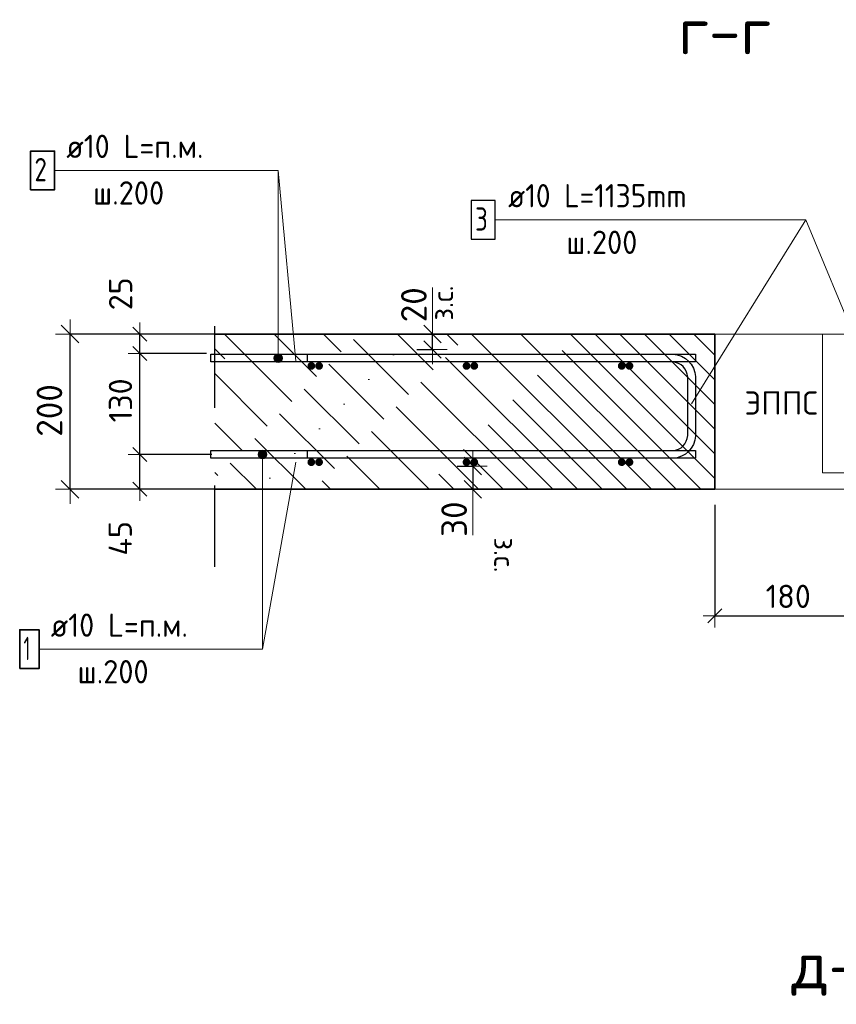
# Model space of a CAD drawing. Header units: metres. Extents: x -38 to 107, y -15 to 21.
# Tile 163 of 167: x 87.39 to 88.44, y -4.96 to -3.69. Entities that reach past the tile are written whole.
import ezdxf

# ---------------------------------------------------------------- set-up
doc = ezdxf.new("R2010")
doc.units = ezdxf.units.M
doc.header["$PDMODE"] = 65
doc.linetypes.add('______4', pattern=[0.135, 0.105, -0.03])
for name, color, linetype, lineweight in [('XR$5$Арм. стержнями верхней зоны', 180, 'Continuous', 35), ('XR$5$Арм. стержнями нижней зоны', 180, 'Continuous', 35), ('XR$5$Арм.стержн. Арматура края', 96, 'Continuous', 35), ('XR$5$ВК__отв в полу 1-2 эт', 220, 'Continuous', 25), ('XR$5$Размерная линия (1)', 7, 'Continuous', 13), ('XR$5$Размерная линия_ общее', 7, 'Continuous', 13)]:
    doc.layers.add(name, color=color, linetype=linetype, lineweight=lineweight)
doc.styles.add('ISOCPEUR', font='txt')
doc.dimstyles.new('DIMSTYLE_11', dxfattribs={"dimtxt": 0.033, "dimasz": 0.0375, "dimexe": 0, "dimexo": 0, "dimgap": 0.0165, "dimtad": 2, "dimdec": 0, "dimlfac": 1000, "dimrnd": 1, "dimzin": 12, "dimdsep": 46, "dimtxsty": 'ISOCPEUR', "dimblk1": 'ALL_ML_STRICH', "dimblk2": 'ALL_ML_STRICH', "dimsah": 1, "dimcen": 0, "dimclrd": 7, "dimclre": 256, "dimclrt": 7, "dimadec": 0, "dimazin": 0, "dimtfac": 1, "dimtdec": 0, "dimtix": 1, "dimtmove": 2, "dimatfit": 3, "dimfxl": 0, "dimtvp": 1.2, "dimtzin": 0, "dimlwd": 0, "dimlwe": -3, "dimarcsym": 0})
doc.dimstyles.new('DIMSTYLE_12', dxfattribs={"dimtxt": 0.03, "dimasz": 0.03, "dimexe": 0, "dimexo": 0, "dimgap": 0.015, "dimtad": 2, "dimdec": 0, "dimlfac": 1000, "dimrnd": 1, "dimzin": 12, "dimdsep": 46, "dimtxsty": 'ISOCPEUR', "dimblk1": 'ALL_ML_STRICH', "dimblk2": 'ALL_ML_STRICH', "dimsah": 1, "dimcen": 0, "dimclrd": 7, "dimclre": 256, "dimclrt": 7, "dimadec": 0, "dimazin": 0, "dimtfac": 1, "dimtdec": 0, "dimtix": 1, "dimtmove": 2, "dimatfit": 3, "dimfxl": 0, "dimtzin": 0, "dimlwd": 0, "dimlwe": -3, "dimarcsym": 0})
doc.dimstyles.new('DIMSTYLE_14', dxfattribs={"dimtxt": 0.03, "dimasz": 0.03, "dimexe": 0, "dimexo": 0, "dimgap": 0.015, "dimtad": 2, "dimdec": 0, "dimlfac": 1000, "dimrnd": 1, "dimzin": 12, "dimdsep": 46, "dimtxsty": 'ISOCPEUR', "dimblk1": 'ALL_ML_STRICH', "dimblk2": 'ALL_ML_STRICH', "dimsah": 1, "dimcen": 0, "dimclrd": 7, "dimclre": 256, "dimclrt": 7, "dimadec": 0, "dimazin": 0, "dimtfac": 1, "dimtdec": 0, "dimtix": 1, "dimtmove": 2, "dimatfit": 3, "dimfxl": 0, "dimtvp": 1.2, "dimtzin": 0, "dimlwd": 0, "dimlwe": -3, "dimarcsym": 0})
doc.dimstyles.new('DIMSTYLE_24', dxfattribs={"dimtxt": 0.03, "dimasz": 0.03, "dimexe": 0, "dimexo": 0, "dimgap": 0.015, "dimtad": 2, "dimdec": 0, "dimlfac": 1000, "dimrnd": 5, "dimzin": 12, "dimdsep": 46, "dimtxsty": 'ISOCPEUR', "dimblk1": 'ALL_ML_STRICH', "dimblk2": 'ALL_ML_STRICH', "dimsah": 1, "dimcen": 0, "dimclrd": 7, "dimclre": 256, "dimclrt": 7, "dimadec": 0, "dimazin": 0, "dimtfac": 1, "dimtdec": 0, "dimtix": 1, "dimtmove": 2, "dimatfit": 3, "dimfxl": 0, "dimtzin": 0, "dimlwd": 0, "dimlwe": -3, "dimarcsym": 0})
doc.dimstyles.new('DIMSTYLE_8', dxfattribs={"dimtxt": 0.033, "dimasz": 0.0375, "dimexe": 0, "dimexo": 0, "dimgap": 0.0165, "dimtad": 2, "dimdec": 0, "dimlfac": 1000, "dimrnd": 1, "dimzin": 12, "dimdsep": 46, "dimtxsty": 'ISOCPEUR', "dimblk1": 'ALL_ML_STRICH', "dimblk2": 'ALL_ML_STRICH', "dimsah": 1, "dimcen": 0, "dimclrd": 7, "dimclre": 256, "dimclrt": 7, "dimadec": 0, "dimazin": 0, "dimtfac": 1, "dimtdec": 0, "dimtix": 1, "dimtmove": 2, "dimatfit": 3, "dimfxl": 0, "dimtzin": 0, "dimlwd": 0, "dimlwe": -3, "dimarcsym": 0})

# ---------------------------------------------------------------- blocks, each defined once
blk = doc.blocks.new('ALL_ML_STRICH')
at = {"color": 0, "linetype": 'ByBlock', "lineweight": -2}
for p, q in [((0, -0.5), (0, 0.5)), ((-1, 0), (0.5, 0)), ((-0.3, -0.3), (0.3, 0.3))]:
    blk.add_line(p, q, dxfattribs=at)
blk = doc.blocks.new('*D718')
at = {"layer": 'DEFPOINTS', "color": 7, "linetype": 'Continuous', "lineweight": 13, "transparency": 33554687}
for p in [(87.662, -4.0958), (87.4554, -4.2958), (87.662, -4.2958)]:
    blk.add_point(p, dxfattribs=at)
at = {"layer": 'XR$5$Размерная линия_ общее', "color": 253, "linetype": 'Continuous', "lineweight": -2, "true_color": 0xa0a0a0, "transparency": 33554687}
for p, q in [((87.642, -4.0958), (87.4554, -4.0958)), ((87.642, -4.2958), (87.4554, -4.2958))]:
    blk.add_line(p, q, dxfattribs=at)
at = {"layer": 'XR$5$Размерная линия_ общее', "color": 7, "linetype": 'Continuous', "lineweight": -2, "transparency": 33554687}
blk.add_line((87.4554, -4.2958), (87.4554, -4.0958), dxfattribs=at)
at = {"layer": 'XR$5$Размерная линия_ общее', "color": 7, "linetype": 'Continuous', "lineweight": 13, "transparency": 33554687, "xscale": 0.0375, "yscale": 0.0375, "zscale": 0.0375}
for p, rotation in [((87.4554, -4.0958), 90), ((87.4554, -4.2958), 270)]:
    blk.add_blockref('ALL_ML_STRICH', p, dxfattribs=dict(at, rotation=rotation))
at = {"layer": 'XR$5$Размерная линия_ общее', "color": 7, "linetype": 'Continuous', "lineweight": 13, "transparency": 33554687, "insert": (87.4289, -4.1942), "char_height": 0.033, "width": 0.099, "attachment_point": 5, "rotation": 90, "style": 'ISOCPEUR'}
blk.add_mtext('\\A1;{200}', dxfattribs=at)
blk = doc.blocks.new('*D719')
at = {"layer": 'DEFPOINTS', "color": 7, "linetype": 'Continuous', "lineweight": 13, "transparency": 33554687}
for p in [(87.6581, -4.2508), (87.5454, -4.2958), (87.6453, -4.2958)]:
    blk.add_point(p, dxfattribs=at)
at = {"layer": 'XR$5$Размерная линия (1)', "color": 9, "linetype": 'Continuous', "lineweight": -2, "true_color": 0xc7c7c7, "transparency": 33554687}
for p, q in [((87.6381, -4.2508), (87.5454, -4.2508)), ((87.6253, -4.2958), (87.5454, -4.2958))]:
    blk.add_line(p, q, dxfattribs=at)
at = {"layer": 'XR$5$Размерная линия (1)', "color": 7, "linetype": 'Continuous', "lineweight": -2, "transparency": 33554687}
blk.add_line((87.5454, -4.2958), (87.5454, -4.2508), dxfattribs=at)
at = {"layer": 'XR$5$Размерная линия (1)', "color": 7, "linetype": 'Continuous', "lineweight": 13, "transparency": 33554687, "xscale": 0.03, "yscale": 0.03, "zscale": 0.03}
for p, rotation in [((87.5454, -4.2508), 90), ((87.5454, -4.2958), 270)]:
    blk.add_blockref('ALL_ML_STRICH', p, dxfattribs=dict(at, rotation=rotation))
at = {"layer": 'XR$5$Размерная линия (1)', "color": 7, "linetype": 'Continuous', "lineweight": 13, "transparency": 33554687, "insert": (87.5201, -4.359), "char_height": 0.03, "width": 0.06, "attachment_point": 5, "rotation": 90, "style": 'ISOCPEUR'}
blk.add_mtext('\\A1;{45}', dxfattribs=at)
blk = doc.blocks.new('*D720')
at = {"layer": 'DEFPOINTS', "color": 7, "linetype": 'Continuous', "lineweight": 13, "transparency": 33554687}
for p in [(87.6511, -4.1208), (87.5454, -4.2508), (87.6581, -4.2508)]:
    blk.add_point(p, dxfattribs=at)
at = {"layer": 'XR$5$Размерная линия (1)', "color": 9, "linetype": 'Continuous', "lineweight": -2, "true_color": 0xc7c7c7, "transparency": 33554687}
for p, q in [((87.6311, -4.1208), (87.5454, -4.1208)), ((87.6381, -4.2508), (87.5454, -4.2508))]:
    blk.add_line(p, q, dxfattribs=at)
at = {"layer": 'XR$5$Размерная линия (1)', "color": 7, "linetype": 'Continuous', "lineweight": -2, "transparency": 33554687}
blk.add_line((87.5454, -4.2508), (87.5454, -4.1208), dxfattribs=at)
at = {"layer": 'XR$5$Размерная линия (1)', "color": 7, "linetype": 'Continuous', "lineweight": 13, "transparency": 33554687, "xscale": 0.03, "yscale": 0.03, "zscale": 0.03}
for p, rotation in [((87.5454, -4.1208), 90), ((87.5454, -4.2508), 270)]:
    blk.add_blockref('ALL_ML_STRICH', p, dxfattribs=dict(at, rotation=rotation))
at = {"layer": 'XR$5$Размерная линия (1)', "color": 7, "linetype": 'Continuous', "lineweight": 13, "transparency": 33554687, "insert": (87.5204, -4.1813), "char_height": 0.03, "width": 0.09, "attachment_point": 5, "rotation": 90, "style": 'ISOCPEUR'}
blk.add_mtext('\\A1;{130}', dxfattribs=at)
blk = doc.blocks.new('*D721')
at = {"layer": 'DEFPOINTS', "color": 7, "linetype": 'Continuous', "lineweight": 13, "transparency": 33554687}
for p in [(87.669, -4.0958), (87.5454, -4.1208), (87.6511, -4.1208)]:
    blk.add_point(p, dxfattribs=at)
at = {"layer": 'XR$5$Размерная линия (1)', "color": 9, "linetype": 'Continuous', "lineweight": -2, "true_color": 0xc7c7c7, "transparency": 33554687}
for p, q in [((87.649, -4.0958), (87.5454, -4.0958)), ((87.6311, -4.1208), (87.5454, -4.1208))]:
    blk.add_line(p, q, dxfattribs=at)
at = {"layer": 'XR$5$Размерная линия (1)', "color": 7, "linetype": 'Continuous', "lineweight": -2, "transparency": 33554687}
blk.add_line((87.5454, -4.1208), (87.5454, -4.0958), dxfattribs=at)
at = {"layer": 'XR$5$Размерная линия (1)', "color": 7, "linetype": 'Continuous', "lineweight": 13, "transparency": 33554687, "xscale": 0.03, "yscale": 0.03, "zscale": 0.03}
for p, rotation in [((87.5454, -4.0958), 90), ((87.5454, -4.1208), 270)]:
    blk.add_blockref('ALL_ML_STRICH', p, dxfattribs=dict(at, rotation=rotation))
at = {"layer": 'XR$5$Размерная линия (1)', "color": 7, "linetype": 'Continuous', "lineweight": 13, "transparency": 33554687, "insert": (87.5206, -4.044), "char_height": 0.03, "width": 0.06, "attachment_point": 5, "rotation": 90, "style": 'ISOCPEUR'}
blk.add_mtext('\\A1;{25}', dxfattribs=at)
blk = doc.blocks.new('*D737')
at = {"layer": 'DEFPOINTS', "color": 7, "linetype": 'Continuous', "lineweight": 13, "transparency": 33554687}
for p in [(87.8825, -4.0958), (87.8825, -4.1158), (87.9225, -4.1158)]:
    blk.add_point(p, dxfattribs=at)
at = {"layer": 'XR$5$Размерная линия_ общее', "color": 253, "linetype": 'Continuous', "lineweight": -2, "true_color": 0xa0a0a0, "transparency": 33554687}
for p, q in [((87.9025, -4.0958), (87.9225, -4.0958)), ((87.9025, -4.1158), (87.9225, -4.1158))]:
    blk.add_line(p, q, dxfattribs=at)
at = {"layer": 'XR$5$Размерная линия_ общее', "color": 7, "linetype": 'Continuous', "lineweight": -2, "transparency": 33554687}
blk.add_line((87.9225, -4.1158), (87.9225, -4.0958), dxfattribs=at)
at = {"layer": 'XR$5$Размерная линия_ общее', "color": 7, "linetype": 'Continuous', "lineweight": 13, "transparency": 33554687, "xscale": 0.0375, "yscale": 0.0375, "zscale": 0.0375}
for p, rotation in [((87.9225, -4.0958), 90), ((87.9225, -4.1158), 270)]:
    blk.add_blockref('ALL_ML_STRICH', p, dxfattribs=dict(at, rotation=rotation))
at = {"layer": 'XR$5$Размерная линия_ общее', "color": 7, "linetype": 'Continuous', "lineweight": 13, "transparency": 33554687, "insert": (87.9221, -4.0785), "char_height": 0.027, "width": 0.00135, "attachment_point": 1, "rotation": 90, "line_spacing_factor": 0.60241, "style": 'ISOCPEUR'}
blk.add_mtext('з.с.', dxfattribs=at)
at = {"layer": 'XR$5$Размерная линия_ общее', "color": 7, "linetype": 'Continuous', "lineweight": 13, "transparency": 33554687, "insert": (87.8985, -4.0581), "char_height": 0.033, "width": 0.066, "attachment_point": 5, "rotation": 90, "style": 'ISOCPEUR'}
blk.add_mtext('\\A1;{20}', dxfattribs=at)
blk = doc.blocks.new('*D738')
at = {"layer": 'DEFPOINTS', "color": 7, "linetype": 'Continuous', "lineweight": 13, "transparency": 33554687}
for p in [(87.9344, -4.2658), (87.9744, -4.2658), (87.9344, -4.2958)]:
    blk.add_point(p, dxfattribs=at)
at = {"layer": 'XR$5$Размерная линия_ общее', "color": 253, "linetype": 'Continuous', "lineweight": -2, "true_color": 0xa0a0a0, "transparency": 33554687}
for p, q in [((87.9544, -4.2658), (87.9744, -4.2658)), ((87.9544, -4.2958), (87.9744, -4.2958))]:
    blk.add_line(p, q, dxfattribs=at)
at = {"layer": 'XR$5$Размерная линия_ общее', "color": 7, "linetype": 'Continuous', "lineweight": -2, "transparency": 33554687}
blk.add_line((87.9744, -4.2658), (87.9744, -4.2958), dxfattribs=at)
at = {"layer": 'XR$5$Размерная линия_ общее', "color": 7, "linetype": 'Continuous', "lineweight": 13, "transparency": 33554687, "xscale": 0.0375, "yscale": 0.0375, "zscale": 0.0375}
for p, rotation in [((87.9744, -4.2658), 90), ((87.9744, -4.2958), 270)]:
    blk.add_blockref('ALL_ML_STRICH', p, dxfattribs=dict(at, rotation=rotation))
at = {"layer": 'XR$5$Размерная линия_ общее', "color": 7, "linetype": 'Continuous', "lineweight": 13, "transparency": 33554687, "insert": (87.9504, -4.3343), "char_height": 0.033, "width": 0.066, "attachment_point": 5, "rotation": 90, "style": 'ISOCPEUR'}
blk.add_mtext('\\A1;{30}', dxfattribs=at)
at = {"layer": 'XR$5$Размерная линия_ общее', "color": 7, "linetype": 'Continuous', "lineweight": 13, "transparency": 33554687, "insert": (88.0289, -4.3578), "char_height": 0.027, "width": 0.00135, "attachment_point": 1, "rotation": 270, "line_spacing_factor": 0.60241, "style": 'ISOCPEUR'}
blk.add_mtext('з.с.', dxfattribs=at)
blk = doc.blocks.new('*D743')
at = {"layer": 'DEFPOINTS', "color": 7, "linetype": 'Continuous', "lineweight": 13, "transparency": 33554687}
for p in [(88.2864, -4.2958), (88.4664, -4.3958), (88.2864, -4.4587)]:
    blk.add_point(p, dxfattribs=at)
at = {"layer": 'XR$5$Размерная линия (1)', "color": 9, "linetype": 'Continuous', "lineweight": -2, "true_color": 0xc7c7c7, "transparency": 33554687}
for p, q in [((88.2864, -4.3158), (88.2864, -4.4587)), ((88.4664, -4.4158), (88.4664, -4.4587))]:
    blk.add_line(p, q, dxfattribs=at)
at = {"layer": 'XR$5$Размерная линия (1)', "color": 7, "linetype": 'Continuous', "lineweight": -2, "transparency": 33554687}
blk.add_line((88.2864, -4.4587), (88.4664, -4.4587), dxfattribs=at)
at = {"layer": 'XR$5$Размерная линия (1)', "color": 7, "linetype": 'Continuous', "lineweight": 13, "transparency": 33554687, "xscale": 0.03, "yscale": 0.03, "zscale": 0.03, "rotation": 180}
blk.add_blockref('ALL_ML_STRICH', (88.2864, -4.4587), dxfattribs=at)
at = {"layer": 'XR$5$Размерная линия (1)', "color": 7, "linetype": 'Continuous', "lineweight": 13, "transparency": 33554687, "xscale": 0.03, "yscale": 0.03, "zscale": 0.03}
blk.add_blockref('ALL_ML_STRICH', (88.4664, -4.4587), dxfattribs=at)
at = {"layer": 'XR$5$Размерная линия (1)', "color": 7, "linetype": 'Continuous', "lineweight": 13, "transparency": 33554687, "insert": (88.3809, -4.4337), "char_height": 0.03, "width": 0.09, "attachment_point": 5, "style": 'ISOCPEUR'}
blk.add_mtext('\\A1;{180}', dxfattribs=at)

msp = doc.modelspace()

# ---------------------------------------------------------------- hatches: boundary and pattern name
at = {"linetype": 'Continuous', "lineweight": 13, "transparency": 33554687}
h = msp.add_hatch(dxfattribs=at)
h.set_pattern_fill('__________540', scale=0.015, style=0, pattern_type=2)
h.set_pattern_definition([(135, (0, 0), (-0.031819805, -0.031819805), [0.4, -0.05, 0, -0.05]), (135, (-0.01591, -0.01591), (-0.031819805, -0.031819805), [0.8, -0.1, 0.1, -0.1])])
h.paths.add_polyline_path([(88.2864, -4.2958), (88.2864, -4.0958), (87.642, -4.0958), (87.642, -4.2958)], flags=0)
h = msp.add_hatch(dxfattribs=at)
h.set_pattern_fill('____', scale=0.225, style=0, pattern_type=2)
h.set_pattern_definition([(0, (0.45, 0.45), (0.225, 0.225), [0.225, -0.225]), (90, (0.45, 0.45), (-0.225, 0.225), [0.225, -0.225])])
h.paths.add_polyline_path([(88.4664, -4.0958), (88.2864, -4.0958), (88.2864, -4.2958), (88.4664, -4.2958)], flags=0)
at = {"layer": 'XR$5$Арм. стержнями верхней зоны', "linetype": 'Continuous', "lineweight": 13, "transparency": 33554687}
for points in [[(87.7265, -4.122), (87.7208, -4.122), (87.7188, -4.124)], [(87.7265, -4.122), (87.7188, -4.124), (87.7285, -4.124)], [(87.7208, -4.122), (87.7265, -4.122), (87.7236, -4.1212)], [(87.7285, -4.124), (87.7188, -4.124), (87.718, -4.1268)], [(87.7285, -4.124), (87.718, -4.1268), (87.7293, -4.1268)], [(87.7293, -4.1268), (87.718, -4.1268), (87.7188, -4.1297)], [(87.7293, -4.1268), (87.7188, -4.1297), (87.7285, -4.1297)], [(87.7285, -4.1297), (87.7188, -4.1297), (87.7208, -4.1317)], [(87.7285, -4.1297), (87.7208, -4.1317), (87.7265, -4.1317)], [(87.7265, -4.1317), (87.7208, -4.1317), (87.7236, -4.1325)]]:
    msp.add_hatch(color=7, dxfattribs=at).paths.add_polyline_path(points)
at = {"layer": 'XR$5$Арм. стержнями верхней зоны', "linetype": 'Continuous', "lineweight": 50, "transparency": 33554687}
for points in [[(87.7814, -4.1368), (87.781, -4.1349), (87.7799, -4.1333), (87.7783, -4.1322), (87.7764, -4.1318), (87.7744, -4.1322), (87.7728, -4.1333), (87.7717, -4.1349), (87.7714, -4.1368), (87.7717, -4.1388), (87.7728, -4.1404), (87.7744, -4.1415), (87.7764, -4.1418), (87.7783, -4.1415), (87.7799, -4.1404), (87.781, -4.1388)], [(87.9814, -4.1368), (87.981, -4.1349), (87.9799, -4.1333), (87.9783, -4.1322), (87.9764, -4.1318), (87.9744, -4.1322), (87.9728, -4.1333), (87.9717, -4.1349), (87.9714, -4.1368), (87.9717, -4.1388), (87.9728, -4.1404), (87.9744, -4.1415), (87.9764, -4.1418), (87.9783, -4.1415), (87.9799, -4.1404), (87.981, -4.1388)], [(88.1814, -4.1368), (88.181, -4.1349), (88.1799, -4.1333), (88.1783, -4.1322), (88.1764, -4.1318), (88.1744, -4.1322), (88.1728, -4.1333), (88.1717, -4.1349), (88.1714, -4.1368), (88.1717, -4.1388), (88.1728, -4.1404), (88.1744, -4.1415), (88.1764, -4.1418), (88.1783, -4.1415), (88.1799, -4.1404), (88.181, -4.1388)]]:
    msp.add_hatch(color=4, dxfattribs=at).paths.add_polyline_path(points)
at = {"layer": 'XR$5$Арм. стержнями нижней зоны', "linetype": 'Continuous', "lineweight": 13, "transparency": 33554687}
for points in [[(87.6979, -4.2508), (87.7092, -4.2508), (87.7084, -4.248)], [(87.6979, -4.2508), (87.7084, -4.248), (87.6987, -4.248)], [(87.6987, -4.248), (87.7084, -4.248), (87.7064, -4.246)], [(87.6987, -4.248), (87.7064, -4.246), (87.7007, -4.246)], [(87.7007, -4.246), (87.7064, -4.246), (87.7036, -4.2452)], [(87.6987, -4.2537), (87.7092, -4.2508), (87.6979, -4.2508)], [(87.6987, -4.2537), (87.7084, -4.2537), (87.7092, -4.2508)], [(87.7007, -4.2557), (87.7084, -4.2537), (87.6987, -4.2537)], [(87.7007, -4.2557), (87.7064, -4.2557), (87.7084, -4.2537)], [(87.7064, -4.2557), (87.7007, -4.2557), (87.7036, -4.2565)]]:
    msp.add_hatch(color=7, dxfattribs=at).paths.add_polyline_path(points)
at = {"layer": 'XR$5$Арм. стержнями нижней зоны', "linetype": 'Continuous', "lineweight": 50, "transparency": 33554687}
for points in [[(87.7814, -4.2608), (87.781, -4.2589), (87.7799, -4.2573), (87.7783, -4.2562), (87.7764, -4.2558), (87.7744, -4.2562), (87.7728, -4.2573), (87.7717, -4.2589), (87.7714, -4.2608), (87.7717, -4.2628), (87.7728, -4.2644), (87.7744, -4.2655), (87.7764, -4.2658), (87.7783, -4.2655), (87.7799, -4.2644), (87.781, -4.2628)], [(87.9814, -4.2608), (87.981, -4.2589), (87.9799, -4.2573), (87.9783, -4.2562), (87.9764, -4.2558), (87.9744, -4.2562), (87.9728, -4.2573), (87.9717, -4.2589), (87.9714, -4.2608), (87.9717, -4.2628), (87.9728, -4.2644), (87.9744, -4.2655), (87.9764, -4.2658), (87.9783, -4.2655), (87.9799, -4.2644), (87.981, -4.2628)], [(88.1814, -4.2608), (88.181, -4.2589), (88.1799, -4.2573), (88.1783, -4.2562), (88.1764, -4.2558), (88.1744, -4.2562), (88.1728, -4.2573), (88.1717, -4.2589), (88.1714, -4.2608), (88.1717, -4.2628), (88.1728, -4.2644), (88.1744, -4.2655), (88.1764, -4.2658), (88.1783, -4.2655), (88.1799, -4.2644), (88.181, -4.2628)]]:
    msp.add_hatch(color=4, dxfattribs=at).paths.add_polyline_path(points)
at = {"layer": 'XR$5$Арм.стержн. Арматура края', "linetype": 'Continuous', "lineweight": 50, "transparency": 33554687}
for points in [[(87.7714, -4.1368), (87.771, -4.1349), (87.7699, -4.1333), (87.7683, -4.1322), (87.7664, -4.1318), (87.7644, -4.1322), (87.7628, -4.1333), (87.7617, -4.1349), (87.7614, -4.1368), (87.7617, -4.1388), (87.7628, -4.1404), (87.7644, -4.1415), (87.7664, -4.1418), (87.7683, -4.1415), (87.7699, -4.1404), (87.771, -4.1388)], [(87.9714, -4.1368), (87.971, -4.1349), (87.9699, -4.1333), (87.9683, -4.1322), (87.9664, -4.1318), (87.9644, -4.1322), (87.9628, -4.1333), (87.9617, -4.1349), (87.9614, -4.1368), (87.9617, -4.1388), (87.9628, -4.1404), (87.9644, -4.1415), (87.9664, -4.1418), (87.9683, -4.1415), (87.9699, -4.1404), (87.971, -4.1388)], [(88.1714, -4.1368), (88.171, -4.1349), (88.1699, -4.1333), (88.1683, -4.1322), (88.1664, -4.1318), (88.1644, -4.1322), (88.1628, -4.1333), (88.1617, -4.1349), (88.1614, -4.1368), (88.1617, -4.1388), (88.1628, -4.1404), (88.1644, -4.1415), (88.1664, -4.1418), (88.1683, -4.1415), (88.1699, -4.1404), (88.171, -4.1388)], [(87.7714, -4.2608), (87.771, -4.2589), (87.7699, -4.2573), (87.7683, -4.2562), (87.7664, -4.2558), (87.7644, -4.2562), (87.7628, -4.2573), (87.7617, -4.2589), (87.7614, -4.2608), (87.7617, -4.2628), (87.7628, -4.2644), (87.7644, -4.2655), (87.7664, -4.2658), (87.7683, -4.2655), (87.7699, -4.2644), (87.771, -4.2628)], [(87.9714, -4.2608), (87.971, -4.2589), (87.9699, -4.2573), (87.9683, -4.2562), (87.9664, -4.2558), (87.9644, -4.2562), (87.9628, -4.2573), (87.9617, -4.2589), (87.9614, -4.2608), (87.9617, -4.2628), (87.9628, -4.2644), (87.9644, -4.2655), (87.9664, -4.2658), (87.9683, -4.2655), (87.9699, -4.2644), (87.971, -4.2628)], [(88.1714, -4.2608), (88.171, -4.2589), (88.1699, -4.2573), (88.1683, -4.2562), (88.1664, -4.2558), (88.1644, -4.2562), (88.1628, -4.2573), (88.1617, -4.2589), (88.1614, -4.2608), (88.1617, -4.2628), (88.1628, -4.2644), (88.1644, -4.2655), (88.1664, -4.2658), (88.1683, -4.2655), (88.1699, -4.2644), (88.171, -4.2628)]]:
    msp.add_hatch(color=4, dxfattribs=at).paths.add_polyline_path(points)

# ---------------------------------------------------------------- linework, layer by layer
at = {"color": 7, "linetype": '______4', "lineweight": 25, "transparency": 33554687}
msp.add_line((87.642, -4.3958), (87.642, -3.9958), dxfattribs=at)
at = {"color": 7, "linetype": 'Continuous', "lineweight": 13, "transparency": 33554687}
for p, q in [((87.9225, -4.0958), (87.9225, -4.0358)), ((87.9744, -4.2958), (87.9744, -4.3548))]:
    msp.add_line(p, q, dxfattribs=at)
at = {"color": 7, "linetype": 'Continuous', "lineweight": 35, "transparency": 33554687}
for p, q in [((88.2864, -4.0958), (87.642, -4.0958)), ((88.2864, -4.2958), (88.2864, -4.0958)), ((87.642, -4.2958), (88.2864, -4.2958))]:
    msp.add_line(p, q, dxfattribs=at)
at = {"color": 7, "linetype": 'Continuous', "lineweight": 13, "transparency": 33554687}
msp.add_lwpolyline([(88.4664, -4.0958), (88.2864, -4.0958), (88.2864, -4.2958), (88.4664, -4.2958), (88.4664, -4.0958)], close=True, dxfattribs=at)
at = {"layer": 'XR$5$Арм. стержнями верхней зоны', "color": 7, "linetype": 'Continuous', "lineweight": 13, "transparency": 33554687}
for p, q in [((87.4356, -3.885), (87.7236, -3.885)), ((87.7236, -3.885), (87.7236, -4.1268)), ((87.7236, -4.1212), (87.7236, -4.1212)), ((87.718, -4.1268), (87.718, -4.1268)), ((87.7236, -4.1325), (87.7236, -4.1325)), ((87.7293, -4.1268), (87.7293, -4.1268))]:
    msp.add_line(p, q, dxfattribs=at)
at = {"layer": 'XR$5$Арм. стержнями верхней зоны', "color": 7, "linetype": 'Continuous', "lineweight": 35, "transparency": 33554687}
msp.add_lwpolyline([(87.4046, -3.91), (87.4356, -3.91), (87.4356, -3.86), (87.4046, -3.86), (87.4046, -3.91)], dxfattribs=at)
at = {"layer": 'XR$5$Арм. стержнями верхней зоны', "color": 4, "linetype": 'Continuous', "lineweight": 25, "transparency": 33554687}
msp.add_lwpolyline([(87.637, -4.1218), (88.2614, -4.1218), (88.2614, -4.1318), (87.637, -4.1318), (87.637, -4.1218)], dxfattribs=at)
at = {"layer": 'XR$5$Арм. стержнями верхней зоны', "color": 7, "linetype": 'Continuous', "lineweight": 13, "transparency": 33554687}
msp.add_circle((87.7236, -4.1268), 0.00563, dxfattribs=at)
at = {"layer": 'XR$5$Арм. стержнями нижней зоны', "color": 7, "linetype": 'Continuous', "lineweight": 13, "transparency": 33554687}
for p, q in [((87.7036, -4.2452), (87.7036, -4.2452)), ((87.6979, -4.2508), (87.6979, -4.2508)), ((87.7036, -4.5018), (87.7036, -4.2508)), ((87.7036, -4.2565), (87.7036, -4.2565)), ((87.7092, -4.2508), (87.7092, -4.2508)), ((87.4156, -4.5018), (87.7036, -4.5018))]:
    msp.add_line(p, q, dxfattribs=at)
at = {"layer": 'XR$5$Арм. стержнями нижней зоны', "color": 4, "linetype": 'Continuous', "lineweight": 25, "transparency": 33554687}
msp.add_lwpolyline([(87.637, -4.2458), (88.2614, -4.2458), (88.2614, -4.2558), (87.637, -4.2558), (87.637, -4.2458)], dxfattribs=at)
at = {"layer": 'XR$5$Арм. стержнями нижней зоны', "color": 7, "linetype": 'Continuous', "lineweight": 35, "transparency": 33554687}
msp.add_lwpolyline([(87.3906, -4.5268), (87.4156, -4.5268), (87.4156, -4.4768), (87.3906, -4.4768), (87.3906, -4.5268)], dxfattribs=at)
at = {"layer": 'XR$5$Арм. стержнями нижней зоны', "color": 7, "linetype": 'Continuous', "lineweight": 13, "transparency": 33554687}
msp.add_circle((87.7036, -4.2508), 0.00563, dxfattribs=at)
at = {"layer": 'XR$5$Арм.стержн. Арматура края', "color": 7, "linetype": 'Continuous', "lineweight": 13, "transparency": 33554687}
for p, q in [((88.0034, -3.9486), (88.4034, -3.9486)), ((88.4034, -3.9486), (88.4964, -4.1726))]:
    msp.add_line(p, q, dxfattribs=at)
at = {"layer": 'XR$5$Арм.стержн. Арматура края', "color": 7, "linetype": 'Continuous', "lineweight": 25, "transparency": 33554687}
msp.add_lwpolyline([(87.9724, -3.9736), (88.0034, -3.9736), (88.0034, -3.9236), (87.9724, -3.9236), (87.9724, -3.9736)], dxfattribs=at)
at = {"layer": 'XR$5$Арм.стержн. Арматура края', "color": 4, "linetype": 'Continuous', "lineweight": 25, "transparency": 33554687}
msp.add_lwpolyline([(87.7614, -4.2458), (88.2321, -4.2458), (88.2357, -4.2453), (88.2394, -4.2441), (88.2428, -4.2423), (88.2455, -4.24), (88.2478, -4.2372), (88.2496, -4.2339), (88.2508, -4.2302), (88.2514, -4.2266), (88.2514, -4.1511), (88.2508, -4.1475), (88.2496, -4.1438), (88.2478, -4.1404), (88.2455, -4.1377), (88.2428, -4.1354), (88.2394, -4.1336), (88.2357, -4.1324), (88.2321, -4.1318), (87.7614, -4.1318), (87.7614, -4.1218), (88.2328, -4.1218), (88.238, -4.1226), (88.2434, -4.1244), (88.2485, -4.1272), (88.2526, -4.1306), (88.256, -4.1347), (88.2588, -4.1398), (88.2606, -4.1452), (88.2614, -4.1504), (88.2614, -4.2273), (88.2606, -4.2325), (88.2588, -4.2379), (88.256, -4.2429), (88.2526, -4.2471), (88.2485, -4.2505), (88.2434, -4.2533), (88.238, -4.2551), (88.2328, -4.2558), (87.7614, -4.2558), (87.7614, -4.2458)], dxfattribs=at)
at = {"layer": 'XR$5$ВК__отв в полу 1-2 эт', "color": 7, "linetype": 'Continuous', "lineweight": 13, "transparency": 33554687}
for p, q in [((87.7464, -4.1308), (87.7236, -3.885)), ((88.2564, -4.1858), (88.4034, -3.9486)), ((87.7464, -4.2608), (87.7036, -4.5018))]:
    msp.add_line(p, q, dxfattribs=at)

# ---------------------------------------------------------------- texts
at = {"color": 7, "linetype": 'Continuous', "lineweight": 13, "transparency": 33554687, "char_height": 0.06, "width": 0.153391, "attachment_point": 5, "style": 'ISOCPEUR'}
for s, insert in [('\\A1;{\\fISOCPEUR|i0|b0;\\H0.060000;\\W1.000000;\\C7;г-г}\\P', (88.2991, -3.7053)), ('\\A1;{\\fISOCPEUR|i0|b0;\\H0.060000;\\W1.000000;\\C7;д-д}\\P', (88.4532, -4.9135))]:
    msp.add_mtext(s, dxfattribs=dict(at, insert=insert))
at = {"color": 251, "linetype": 'Continuous', "lineweight": 13, "true_color": 0x656565, "transparency": 33554687, "insert": (88.3246, -4.1846), "char_height": 0.03, "width": 0.107091, "attachment_point": 4, "style": 'ISOCPEUR'}
msp.add_mtext('\\A1;{\\fISOCPEUR|i0|b0;\\H0.030000;\\W1.000000;\\c3261424997;ЭППС}\\P', dxfattribs=at)
at = {"layer": 'XR$5$Арм. стержнями верхней зоны', "color": 7, "linetype": 'Continuous', "lineweight": 25, "transparency": 33554687, "char_height": 0.03, "attachment_point": 7, "style": 'ISOCPEUR'}
for s, insert, width in [('\\W0.94;ø10 L=п.м.', (87.4506, -3.869), 0.199983), ('\\W0.78;2', (87.4096, -3.899), 0.032641), ('\\W0.95;ш.200 ', (87.4851, -3.929), 0.1312)]:
    msp.add_mtext(s, dxfattribs=dict(at, insert=insert, width=width))
at = {"layer": 'XR$5$Арм. стержнями нижней зоны', "color": 7, "linetype": 'Continuous', "lineweight": 25, "transparency": 33554687, "char_height": 0.03, "attachment_point": 7, "style": 'ISOCPEUR'}
for s, insert, width in [('\\W0.94;ø10 L=п.м.', (87.4306, -4.4858), 0.199983), ('\\W0.56;1', (87.3956, -4.5158), 0.023333), ('\\W0.95;ш.200 ', (87.4651, -4.5458), 0.1312)]:
    msp.add_mtext(s, dxfattribs=dict(at, insert=insert, width=width))
at = {"layer": 'XR$5$Арм.стержн. Арматура края', "color": 7, "linetype": 'Continuous', "lineweight": 25, "transparency": 33554687, "char_height": 0.03, "attachment_point": 7, "style": 'ISOCPEUR'}
for s, insert, width in [('\\W0.92;ø10 L=1135mm ', (88.0199, -3.9326), 0.280669), ('\\W0.78;3', (87.9774, -3.9626), 0.032641), ('\\W0.95;ш.200 ', (88.0949, -3.9926), 0.1312)]:
    msp.add_mtext(s, dxfattribs=dict(at, insert=insert, width=width))

# ---------------------------------------------------------------- dimensions: what is measured, and where the dimension line sits
at = {"layer": 'XR$5$Размерная линия (1)', "color": 7, "linetype": 'Continuous', "lineweight": 13, "transparency": 33554687}
for base, p1, p2, dimstyle, picture, middle in [((87.5454, -4.0958), (87.6311, -4.1208), (87.649, -4.0958), 'DIMSTYLE_14', '*D721', (87.5206, -4.044)), ((87.5454, -4.1208), (87.6381, -4.2508), (87.6311, -4.1208), 'DIMSTYLE_12', '*D720', (87.5204, -4.1813)), ((87.5454, -4.2508), (87.6253, -4.2958), (87.6381, -4.2508), 'DIMSTYLE_14', '*D719', (87.5201, -4.359))]:
    dim = msp.add_linear_dim(base=base, p1=p1, p2=p2, angle=90, dimstyle=dimstyle, override={"dimpost": '<>', "dimclrd": 7, "dimclre": 9, "dimclrt": 7, "dimlwd": 0, "dimlwe": 65533}, dxfattribs=at)
    dim.commit()
    dim.dimension.update_dxf_attribs({"geometry": picture, "text_midpoint": middle, "dimtype": 160})
dim = msp.add_linear_dim(base=(88.4664, -4.4587), p1=(88.2864, -4.3158), p2=(88.4664, -4.4158), dimstyle='DIMSTYLE_24', override={"dimpost": '<>', "dimclrd": 7, "dimclre": 9, "dimclrt": 7, "dimlwd": 0, "dimlwe": 65533}, dxfattribs=at)
dim.commit()
dim.dimension.update_dxf_attribs({"geometry": '*D743', "text_midpoint": (88.3809, -4.4337), "dimtype": 160})
at = {"layer": 'XR$5$Размерная линия_ общее', "color": 7, "linetype": 'Continuous', "lineweight": 13, "transparency": 33554687}
for base, p1, p2, angle, picture, middle in [((87.9225, -4.0958), (87.9025, -4.1158), (87.9025, -4.0958), 90, '*D737', (87.8985, -4.0581)), ((87.9744, -4.2958), (87.9544, -4.2658), (87.9544, -4.2958), 270, '*D738', (87.9504, -4.3343))]:
    dim = msp.add_linear_dim(base=base, p1=p1, p2=p2, angle=angle, text='<>\\Xз.с.', dimstyle='DIMSTYLE_11', override={"dimpost": '<>', "dimclrd": 7, "dimclre": 253, "dimclrt": 7, "dimlwd": 0, "dimlwe": 65533}, dxfattribs=at)
    dim.commit()
    dim.dimension.update_dxf_attribs({"geometry": picture, "text_midpoint": middle, "dimtype": 160})
dim = msp.add_linear_dim(base=(87.4554, -4.0958), p1=(87.642, -4.2958), p2=(87.642, -4.0958), angle=90, dimstyle='DIMSTYLE_8', override={"dimpost": '<>', "dimclrd": 7, "dimclre": 253, "dimclrt": 7, "dimlwd": 0, "dimlwe": 65533}, dxfattribs=at)
dim.commit()
dim.dimension.update_dxf_attribs({"geometry": '*D718', "text_midpoint": (87.4289, -4.1942), "dimtype": 160})

doc.saveas('drawing.dxf')
